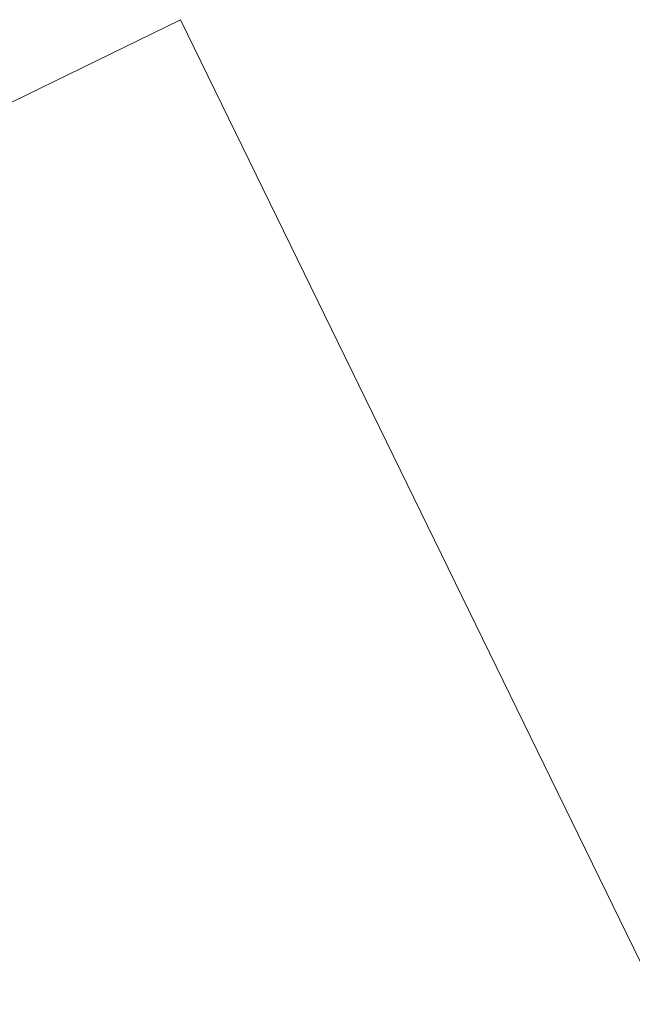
# Model space of a CAD drawing. Extents: x 6414462 to 20492237, y 5756825 to 17376351.
# Tile 86 of 127: x 6497764.653 to 6497764.808, y 5809737.488 to 5809737.737. Entities that reach past the tile are written whole.
import ezdxf

# ---------------------------------------------------------------- set-up
doc = ezdxf.new("R2010")
doc.units = 0
doc.layers.add('A-GLAZ', color=7, linetype='Continuous', lineweight=5)

# ---------------------------------------------------------------- blocks, each defined once
blk = doc.blocks.new('Windows_S9000-Double-Vent-Window-with-Sashbars - O3 Windows_S9000-Double-Vent-Window-with-Sashbars 2-9090604-__-00_00 Przyziemie PB')
at = {"layer": 'A-GLAZ'}
for p, q in [((-68.99999999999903, 1.95000000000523), (-68.99999999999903, 23.35000000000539)), ((-68.99999999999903, 23.35000000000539), (69.00000000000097, 23.35000000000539))]:
    blk.add_line(p, q, dxfattribs=at)

msp = doc.modelspace()

# ---------------------------------------------------------------- block references
at = {"layer": 'A-GLAZ', "xscale": 0.01, "yscale": 0.01, "zscale": 0.01, "rotation": 296.0323615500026}
msp.add_blockref('Windows_S9000-Double-Vent-Window-with-Sashbars - O3 Windows_S9000-Double-Vent-Window-with-Sashbars 2-9090604-__-00_00 Przyziemie PB', (6497764.786473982, 5809737.014537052, 0.09999999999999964), dxfattribs=at)

doc.saveas('drawing.dxf')
